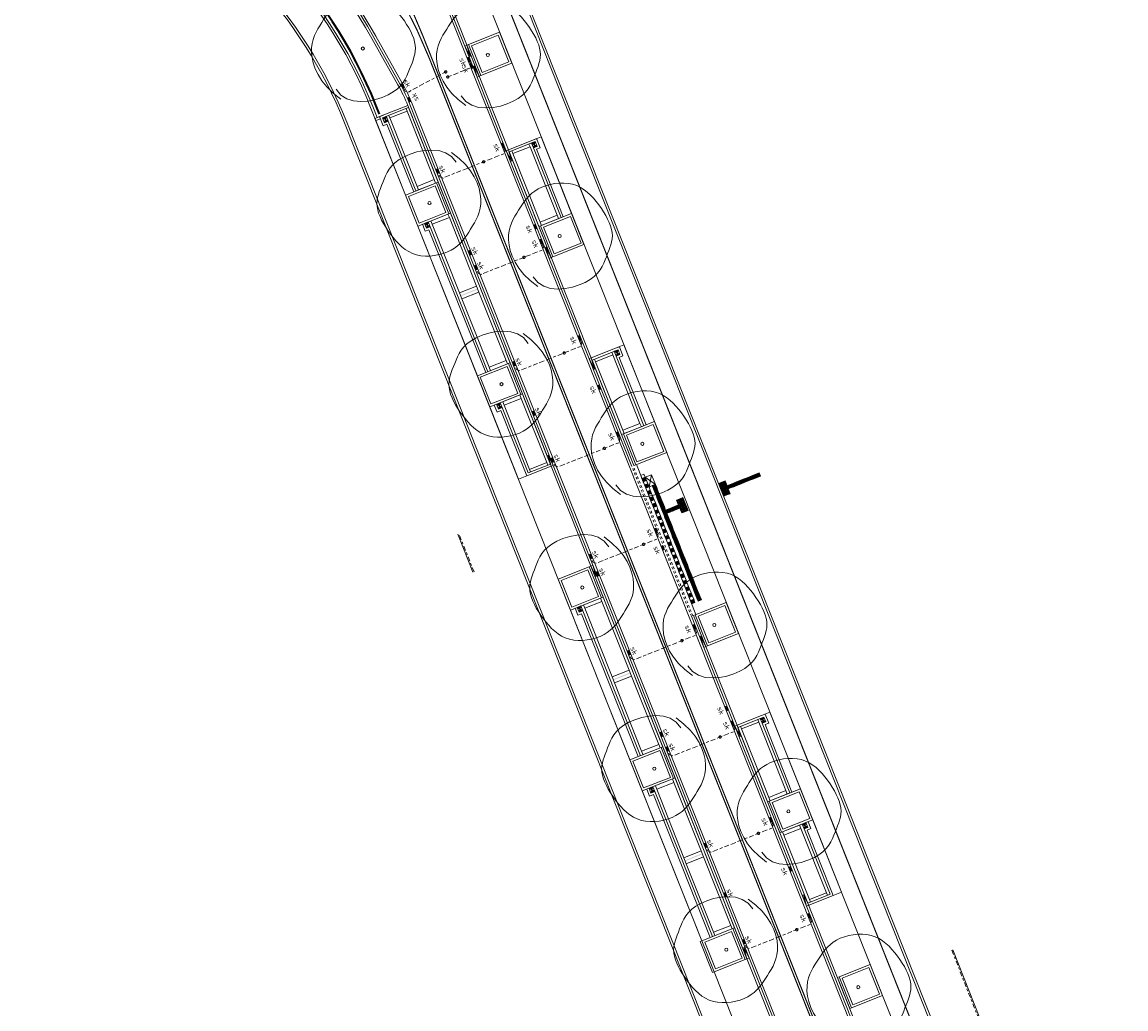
# Model space of a CAD drawing. Header units: metres. Extents: x 196678 to 197613, y 355400 to 356418.
# Tile 36 of 40: x 196729 to 196825, y 356015 to 356101. Entities that reach past the tile are written whole.
import ezdxf
from ezdxf.enums import TextEntityAlignment as Align

# ---------------------------------------------------------------- set-up
doc = ezdxf.new("R2010")
doc.units = ezdxf.units.M
for name, pattern in [('RI-GWA_AANSLUITLEIDING-SO', [23, 4, -1.8, 2.6, -1.8, 4.6, -1.8, 4.6, -1.8]), ('VH-BUSHALTEBAND-SO', [4, 2, -2]), ('VH-OPSLUITBAND-SO', [10, 4, -2, 2, -2]), ('VW-11_STREEP', [2, 1, -1]), ('VW-30270_STREEP', [3, 0.3, -2.7])]:
    doc.linetypes.add(name, pattern=pattern)
for name, color, linetype, lineweight in [('N-WE-GR-BOOM-S', 7, 'Continuous', 18), ('N-WE-RI-GWA_KOLK_STRAATKOLK-450X300-S', 5, 'Continuous', 18), ('N-WE-RI-GWA_KOLK_STRAATKOLK-S', 5, 'Continuous', 18), ('N-WE-RI-GWA_KOLKAANSLUITLEIDING-G', 5, 'RI-GWA_AANSLUITLEIDING-SO', 18), ('N-WE-RI-HWA_KOLK-S', 5, 'Continuous', 18), ('N-WE-VH-GOOT-TEGEL_200x200-G', 5, 'Continuous', 18), ('N-WE-VH-KANTOPSLUITING_ELEMENT_VERLOOPBAND-G', 5, 'Continuous', 18), ('N01-WE-IE-TERREINAFSCHEIDING_KUNSTMATIG_HEKWERK_LAAG_PUBLIEKSAFRASTERING-G', 210, 'IE-TERREINAFSCHEIDING-KUNSTMATIG-PUBLIEKSAFRASTERING', 35), ('N01-WE-MARKERING_BUSHALTE_ZWART-WIT-S', 7, 'Continuous', 18), ('N01-WE-VH-GOOT_TEGEL-G', 5, 'Continuous', 18), ('N01-WE-VH-KANTOPSLUITING_ACHTERKANTBAND-G', 5, 'Continuous', 18), ('N01-WE-VH-KANTOPSLUITING_BUSHALTEBAND-G', 5, 'VH-BUSHALTEBAND-SO', 18), ('N01-WE-VH-KANTOPSLUITING_GELEIDEBAND_50 200-G', 5, 'Continuous', 18), ('N01-WE-VH-KANTOPSLUITING_OPSLUITBAND_100X200-G', 5, 'VH-OPSLUITBAND-SO', 18), ('N01-WE-VH-KANTOPSLUITING_OPSLUITBAND_200X250-G', 5, 'Continuous', 18), ('N01-WE-VH-MATERIAALGRENS-G', 5, 'Continuous', 13), ('N01-WE-VH-VERKEERSTEGEL-S', 7, 'Continuous', 0), ('N01-WE-VH-VERKEERSTEGEL_INSTAPMARKERING-G', 7, 'Continuous', 0), ('N01-WE-VW-MARKERING_LANGS_STREEP_11_010-G', 7, 'VW-11_STREEP', 13), ('N01-WE-VW-MARKERING_LANGS_STREEP_30270_010-G', 7, 'VW-30270_STREEP', 13), ('N02-WE-VH-OPENVERHARDING_STRAATBAKSTEEN_PARKEERVAK-V', 5, 'Continuous', 13)]:
    doc.layers.add(name, color=color, linetype=linetype, lineweight=lineweight)
doc.styles.add('NLCS-ISO-M250-T18', font='NLCS-ISO.ttf', dxfattribs={"height": 0.45})
doc.linetypes.add('IE-TERREINAFSCHEIDING-KUNSTMATIG-PUBLIEKSAFRASTERING', pattern='A,1.5875,-0.635,[133,hekwerk_publieksafrastering.shx,S=0.635,R=0,X=-0.635,Y=0],-0.635,6.35', length=9.2075)

# ---------------------------------------------------------------- blocks, each defined once
blk = doc.blocks.new('SGR-BOOM_09')
blk.add_lwpolyline([(-2.71, 3.84), (-3.39, 3.62), (-3.94, 3.22), (-4.37, 2.7), (-4.68, 2.07), (-4.9, 1.39), (-5.03, 0.69), (-5.08, 0), (-5.06, -0.63), (-4.98, -1.18), (-4.85, -1.66), (-4.68, -2.06), (-4.48, -2.41), (-4.25, -2.72), (-4.01, -2.98), (-3.76, -3.22), (-3.52, -3.45), (-3.28, -3.67), (-3.06, -3.89), (-2.83, -4.09), (-2.6, -4.28), (-2.36, -4.45), (-2.11, -4.6), (-1.85, -4.73), (-1.56, -4.82), (-1.25, -4.88), (-0.91, -4.92), (-0.55, -4.92), (-0.18, -4.9), (0.2, -4.86), (0.6, -4.79), (0.99, -4.71), (1.4, -4.61), (1.79, -4.49), (2.19, -4.36), (2.57, -4.21), (2.94, -4.03), (3.29, -3.83), (3.61, -3.59), (3.91, -3.32), (4.18, -3), (4.41, -2.65), (4.6, -2.26), (4.76, -1.85), (4.88, -1.42), (4.96, -0.99), (5.01, -0.55), (5.02, -0.13), (4.99, 0.27), (4.92, 0.64), (4.83, 0.98), (4.7, 1.31), (4.55, 1.62), (4.38, 1.91), (4.19, 2.2), (3.99, 2.48), (3.79, 2.76), (3.58, 3.04), (3.37, 3.33), (3.13, 3.61), (2.88, 3.87), (2.59, 4.13), (2.27, 4.36), (1.9, 4.56), (1.48, 4.74), (1, 4.87), (0.47, 4.96), (-0.12, 4.99), (-0.75, 4.94), (-1.44, 4.81), (-2.17, 4.58), (-2.94, 4.23), (-3.76, 3.76)])
blk.add_circle((0, 0), 0.15)
blk = doc.blocks.new('SRI-KOLK_STRAAT_450X350-SO')
h = blk.add_hatch(color=256)
h.dxf.hatch_style = 1
h.paths.add_polyline_path([(-1.125, 0), (0, 0.875), (-1.125, 1.75)])
h.paths.add_polyline_path([(1.125, 0), (1.125, 1.75), (0, 0.875)])
for p, q in [((-1.125, 0), (1.125, 1.75)), ((1.125, 0), (-1.125, 1.75))]:
    blk.add_line(p, q)
blk.add_lwpolyline([(-1.125, 0), (1.125, 0), (1.125, 1.75), (-1.125, 1.75)], close=True)
blk = doc.blocks.new('*U161')
blk.add_solid([(0.225, 0), (-0.225, 0), (0.225, -0.2), (-0.225, -0.2)])
at = {"style": 'NLCS-ISO-M250-T18'}
blk.add_attdef('SK', text='', height=0.45, dxfattribs=at).set_placement((0, -1.01), align=Align.BOTTOM_CENTER)
blk = doc.blocks.new('*U162')
blk.add_solid([(0.225, 0), (-0.225, 0), (0.225, -0.2), (-0.225, -0.2)])
at = {"style": 'NLCS-ISO-M250-T18'}
blk.add_attdef('SK', text='', height=0.45, dxfattribs=at).set_placement((0, 0), align=Align.BOTTOM_CENTER)
blk = doc.blocks.new('Boomplantvak 2900x2900')
at = {"layer": 'N01-WE-VH-KANTOPSLUITING_ACHTERKANTBAND-G', "ltscale": 0.2, "flags": 128}
blk.add_lwpolyline([(0.2, -0.2), (2.7, -0.2), (2.7, -2.7), (0.2, -2.7)], close=True, dxfattribs=at)
at = {"layer": 'N01-WE-VH-KANTOPSLUITING_OPSLUITBAND_200X250-G', "ltscale": 0.1, "flags": 128}
blk.add_lwpolyline([(0, 0), (2.9, 0), (2.9, -2.9), (0, -2.9)], close=True, dxfattribs=at)
at = {"layer": 'N01-WE-VH-MATERIAALGRENS-G', "ltscale": 0.2, "flags": 128}
blk.add_lwpolyline([(2.9, -2.9), (2.9, -3.06), (0, -3.06), (0, -2.9)], dxfattribs=at)
blk = doc.blocks.new('*U35')
h = blk.add_hatch(color=253)
h.dxf.hatch_style = 1
h.paths.add_polyline_path([(0.111, -0.279), (0.222, -0.558), (0.5, -0.447), (0.39, -0.168)])
h = blk.add_hatch(color=253)
h.dxf.hatch_style = 1
h.paths.add_polyline_path([(0.332, -0.836), (0.443, -1.115), (0.722, -1.004), (0.611, -0.726)])
h = blk.add_hatch(color=253)
h.dxf.hatch_style = 1
h.paths.add_polyline_path([(0.554, -1.394), (0.665, -1.673), (0.944, -1.562), (0.833, -1.283)])
h = blk.add_hatch(color=253)
h.dxf.hatch_style = 1
h.paths.add_polyline_path([(0.776, -1.952), (0.886, -2.23), (1.165, -2.12), (1.054, -1.841)])
h = blk.add_hatch(color=253)
h.dxf.hatch_style = 1
h.paths.add_polyline_path([(0.997, -2.509), (1.108, -2.788), (1.387, -2.677), (1.276, -2.398)])
h = blk.add_hatch(color=253)
h.dxf.hatch_style = 1
h.paths.add_polyline_path([(1.219, -3.067), (1.329, -3.346), (1.608, -3.235), (1.497, -2.956)])
h = blk.add_hatch(color=253)
h.dxf.hatch_style = 1
h.paths.add_polyline_path([(1.44, -3.624), (1.551, -3.903), (1.83, -3.792), (1.719, -3.514)])
h = blk.add_hatch(color=253)
h.dxf.hatch_style = 1
h.paths.add_polyline_path([(1.662, -4.182), (1.773, -4.461), (2.051, -4.35), (1.941, -4.071)])
h = blk.add_hatch(color=253)
h.dxf.hatch_style = 1
h.paths.add_polyline_path([(1.883, -4.739), (1.994, -5.018), (2.273, -4.907), (2.162, -4.629)])
h = blk.add_hatch(color=253)
h.dxf.hatch_style = 1
h.paths.add_polyline_path([(2.105, -5.297), (2.216, -5.576), (2.495, -5.465), (2.384, -5.186)])
h = blk.add_hatch(color=253)
h.dxf.hatch_style = 1
h.paths.add_polyline_path([(2.327, -5.855), (2.437, -6.133), (2.716, -6.023), (2.605, -5.744)])
h = blk.add_hatch(color=253)
h.dxf.hatch_style = 1
h.paths.add_polyline_path([(2.548, -6.412), (2.659, -6.691), (2.938, -6.58), (2.827, -6.301)])
h = blk.add_hatch(color=253)
h.dxf.hatch_style = 1
h.paths.add_polyline_path([(2.77, -6.97), (2.881, -7.249), (3.159, -7.138), (3.049, -6.859)])
h = blk.add_hatch(color=253)
h.dxf.hatch_style = 1
h.paths.add_polyline_path([(2.991, -7.527), (3.102, -7.806), (3.381, -7.695), (3.27, -7.417)])
h = blk.add_hatch(color=253)
h.dxf.hatch_style = 1
h.paths.add_polyline_path([(3.213, -8.085), (3.324, -8.364), (3.602, -8.253), (3.492, -7.974)])
h = blk.add_hatch(color=253)
h.dxf.hatch_style = 1
h.paths.add_polyline_path([(3.434, -8.643), (3.545, -8.921), (3.824, -8.811), (3.713, -8.532)])
h = blk.add_hatch(color=253)
h.dxf.hatch_style = 1
h.paths.add_polyline_path([(3.656, -9.2), (3.767, -9.479), (4.046, -9.368), (3.935, -9.089)])
h = blk.add_hatch(color=253)
h.dxf.hatch_style = 1
h.paths.add_polyline_path([(3.878, -9.758), (3.988, -10.037), (4.267, -9.926), (4.156, -9.647)])
h = blk.add_hatch(color=253)
h.dxf.hatch_style = 1
h.paths.add_polyline_path([(4.099, -10.315), (4.21, -10.594), (4.489, -10.483), (4.378, -10.205)])
h = blk.add_hatch(color=253)
h.dxf.hatch_style = 1
h.paths.add_polyline_path([(4.321, -10.873), (4.432, -11.152), (4.71, -11.041), (4.6, -10.762)])
at = {"flags": 128}
for points in [[(0, 0), (0.279, 0.111)], [(0.279, 0.111), (0.39, -0.168), (0.111, -0.279), (0, 0)], [(0.39, -0.168), (0.5, -0.447), (0.222, -0.558), (0.111, -0.279)], [(0.5, -0.447), (0.611, -0.726), (0.332, -0.836), (0.222, -0.558)], [(0.611, -0.726), (0.722, -1.004), (0.443, -1.115), (0.332, -0.836)], [(0.722, -1.004), (0.833, -1.283), (0.554, -1.394), (0.443, -1.115)], [(0.833, -1.283), (0.944, -1.562), (0.665, -1.673), (0.554, -1.394)], [(0.944, -1.562), (1.054, -1.841), (0.776, -1.952), (0.665, -1.673)], [(1.054, -1.841), (1.165, -2.12), (0.886, -2.23), (0.776, -1.952)], [(1.165, -2.12), (1.276, -2.398), (0.997, -2.509), (0.886, -2.23)], [(1.276, -2.398), (1.387, -2.677), (1.108, -2.788), (0.997, -2.509)], [(1.387, -2.677), (1.497, -2.956), (1.219, -3.067), (1.108, -2.788)], [(1.497, -2.956), (1.608, -3.235), (1.329, -3.346), (1.219, -3.067)], [(1.608, -3.235), (1.719, -3.514), (1.44, -3.624), (1.329, -3.346)], [(1.719, -3.514), (1.83, -3.792), (1.551, -3.903), (1.44, -3.624)], [(1.83, -3.792), (1.941, -4.071), (1.662, -4.182), (1.551, -3.903)], [(1.941, -4.071), (2.051, -4.35), (1.773, -4.461), (1.662, -4.182)], [(2.051, -4.35), (2.162, -4.629), (1.883, -4.739), (1.773, -4.461)], [(2.162, -4.629), (2.273, -4.907), (1.994, -5.018), (1.883, -4.739)], [(2.273, -4.907), (2.384, -5.186), (2.105, -5.297), (1.994, -5.018)], [(2.384, -5.186), (2.495, -5.465), (2.216, -5.576), (2.105, -5.297)], [(2.495, -5.465), (2.605, -5.744), (2.327, -5.855), (2.216, -5.576)], [(2.605, -5.744), (2.716, -6.023), (2.437, -6.133), (2.327, -5.855)], [(2.716, -6.023), (2.827, -6.301), (2.548, -6.412), (2.437, -6.133)], [(2.827, -6.301), (2.938, -6.58), (2.659, -6.691), (2.548, -6.412)], [(2.938, -6.58), (3.049, -6.859), (2.77, -6.97), (2.659, -6.691)], [(3.049, -6.859), (3.159, -7.138), (2.881, -7.249), (2.77, -6.97)], [(3.159, -7.138), (3.27, -7.417), (2.991, -7.527), (2.881, -7.249)], [(3.27, -7.417), (3.381, -7.695), (3.102, -7.806), (2.991, -7.527)], [(3.381, -7.695), (3.492, -7.974), (3.213, -8.085), (3.102, -7.806)], [(3.492, -7.974), (3.602, -8.253), (3.324, -8.364), (3.213, -8.085)], [(3.602, -8.253), (3.713, -8.532), (3.434, -8.643), (3.324, -8.364)], [(3.713, -8.532), (3.824, -8.811), (3.545, -8.921), (3.434, -8.643)], [(3.824, -8.811), (3.935, -9.089), (3.656, -9.2), (3.545, -8.921)], [(3.935, -9.089), (4.046, -9.368), (3.767, -9.479), (3.656, -9.2)], [(4.046, -9.368), (4.156, -9.647), (3.878, -9.758), (3.767, -9.479)], [(4.156, -9.647), (4.267, -9.926), (3.988, -10.037), (3.878, -9.758)], [(4.267, -9.926), (4.378, -10.205), (4.099, -10.315), (3.988, -10.037)], [(4.378, -10.205), (4.489, -10.483), (4.21, -10.594), (4.099, -10.315)], [(4.489, -10.483), (4.6, -10.762), (4.321, -10.873), (4.21, -10.594)], [(4.6, -10.762), (4.71, -11.041), (4.432, -11.152), (4.321, -10.873)]]:
    blk.add_lwpolyline(points, dxfattribs=at)
blk = doc.blocks.new('SVH-VERKEERSTEGEL_300X300_GELEIDETEGEL')
at = {"flags": 128}
for points in [[(0.12, -0.03), (-0.12, -0.03)], [(0.12, -0.06), (-0.12, -0.06)], [(0.12, -0.09), (-0.12, -0.09)], [(0.12, -0.12), (-0.12, -0.12)], [(0.12, -0.15), (-0.12, -0.15)], [(0.12, -0.18), (-0.12, -0.18)], [(0.12, -0.21), (-0.12, -0.21)], [(0.12, -0.24), (-0.12, -0.24)], [(0.12, -0.27), (-0.12, -0.27)]]:
    blk.add_lwpolyline(points, dxfattribs=at)
blk.add_3dface([(-0.15, -0.3), (0.15, -0.3), (0.15, 0), (-0.15, 0)])
blk = doc.blocks.new('SVH-VERKEERSTEGEL_300X300_NOPPENTEGEL')
for centre in [(-0.075, -0.075), (-0.075, -0.225), (0.075, -0.075), (0.075, -0.225)]:
    blk.add_circle(centre, 0.05)
blk.add_3dface([(-0.15, -0.3), (0.15, -0.3), (0.15, 0), (-0.15, 0)])

msp = doc.modelspace()

# ---------------------------------------------------------------- hatches: boundary and pattern name
at = {"layer": 'N02-WE-VH-OPENVERHARDING_STRAATBAKSTEEN_PARKEERVAK-V'}
h = msp.add_hatch(color=256, dxfattribs=at)
h.dxf.hatch_style = 1
h.paths.add_polyline_path([(196767.556, 356076.778), (196769.043, 356077.369), (196769.013, 356077.444), (196767.526, 356076.853)])
h = msp.add_hatch(color=256, dxfattribs=at)
h.dxf.hatch_style = 1
h.paths.add_polyline_path([(196780.806, 356043.435), (196782.293, 356044.026), (196782.264, 356044.1), (196780.777, 356043.509)])
h = msp.add_hatch(color=256, dxfattribs=at)
h.dxf.hatch_style = 1
h.paths.add_polyline_path([(196787.047, 356027.73), (196788.534, 356028.321), (196788.505, 356028.395), (196787.018, 356027.804)])

# ---------------------------------------------------------------- linework, layer by layer
at = {"layer": 'N-WE-RI-GWA_KOLKAANSLUITLEIDING-G', "ltscale": 0.1, "flags": 128}
for points in [[(196768.339, 356097.122), (196768.449, 356096.843), (196768.337, 356096.584), (196766.428, 356095.825)], [(196762.594, 356094.854), (196762.736, 356094.59), (196763.007, 356094.509), (196766.246, 356096.256)], [(196771.293, 356089.688), (196771.404, 356089.409), (196771.292, 356089.149), (196765.995, 356087.044), (196765.735, 356087.156), (196765.624, 356087.435)], [(196774.617, 356081.324), (196774.727, 356081.045), (196774.615, 356080.785), (196769.318, 356078.68), (196769.058, 356078.792), (196768.948, 356079.071)], [(196777.94, 356072.96), (196778.051, 356072.681), (196777.939, 356072.421), (196772.642, 356070.316), (196772.382, 356070.428), (196772.271, 356070.707)], [(196781.264, 356064.596), (196781.375, 356064.317), (196781.263, 356064.058), (196775.966, 356061.953), (196775.706, 356062.065), (196775.595, 356062.343)], [(196784.588, 356056.232), (196784.699, 356055.954), (196784.587, 356055.694), (196779.289, 356053.589), (196779.03, 356053.701), (196778.919, 356053.98)], [(196787.911, 356047.869), (196788.022, 356047.59), (196787.91, 356047.33), (196782.613, 356045.225), (196782.353, 356045.337), (196782.242, 356045.616)], [(196791.235, 356039.505), (196791.346, 356039.226), (196791.234, 356038.966), (196785.937, 356036.861), (196785.677, 356036.973), (196785.566, 356037.252)], [(196794.559, 356031.141), (196794.67, 356030.862), (196794.558, 356030.602), (196789.26, 356028.497), (196789.001, 356028.609), (196788.89, 356028.888)], [(196797.882, 356022.777), (196797.993, 356022.498), (196797.881, 356022.239), (196792.584, 356020.134), (196792.324, 356020.246), (196792.213, 356020.524)]]:
    msp.add_lwpolyline(points, dxfattribs=at)
at = {"layer": 'N-WE-RI-GWA_KOLKAANSLUITLEIDING-G'}
for centre in [(196766.246, 356096.256), (196766.428, 356095.825), (196769.536, 356088.451), (196773.033, 356080.156), (196776.529, 356071.861), (196780.026, 356063.566), (196783.425, 356055.232), (196786.749, 356046.868), (196790.072, 356038.505), (196793.396, 356030.141), (196796.72, 356021.777)]:
    msp.add_circle(centre, 0.1, dxfattribs=at)
at = {"layer": 'N-WE-VH-GOOT-TEGEL_200x200-G', "ltscale": 0.2, "flags": 128}
msp.add_lwpolyline([(196726.678, 356131.426), (196728.237, 356131.263, -0.02198), (196732.218, 356130.67, -0.01455), (196734.818, 356130.085, -0.098608), (196750.954, 356122.357, -0.054401), (196758.211, 356115.569, -0.083161), (196766.044, 356102.624), (196782.219, 356061.922), (196787.389, 356048.912), (196813.784, 355982.491), (196815.077, 355979.238), (196820.285, 355966.132, 0.049389), (196823.47, 355959.969), (196827.877, 355953.178, -0.045842), (196830.414, 355948.352, -0.003539), (196830.573, 355947.961), (196831.893, 355944.638), (196841.356, 355920.825), (196845.685, 355909.933, -0.049389)], format="xyb", dxfattribs=at)
at = {"layer": 'N-WE-VH-KANTOPSLUITING_ELEMENT_VERLOOPBAND-G', "flags": 128}
for points in [[(196767.896, 356098.506), (196768.082, 356098.58)], [(196768.082, 356098.58), (196768.358, 356097.614), (196767.896, 356098.506)], [(196768.265, 356097.577), (196768.451, 356097.651)], [(196768.784, 356096.815), (196768.598, 356096.741)], [(196769.153, 356095.885), (196768.691, 356096.778), (196768.967, 356095.811)], [(196769.153, 356095.885), (196768.967, 356095.811)], [(196771.508, 356089.418), (196771.694, 356089.492)], [(196771.694, 356089.492), (196771.97, 356088.525), (196771.508, 356089.418)], [(196771.877, 356088.488), (196772.063, 356088.562)], [(196775.039, 356081.072), (196774.854, 356080.998)], [(196775.409, 356080.143), (196774.947, 356081.035), (196775.223, 356080.069)], [(196775.409, 356080.143), (196775.223, 356080.069)], [(196778.69, 356071.345), (196778.876, 356071.419)], [(196778.876, 356071.419), (196779.152, 356070.452), (196778.69, 356071.345)], [(196779.059, 356070.415), (196779.245, 356070.489)], [(196775.22, 356063.017), (196775.034, 356062.943)], [(196775.589, 356062.088), (196775.127, 356062.98), (196775.403, 356062.014)], [(196775.589, 356062.088), (196775.403, 356062.014)], [(196778.845, 356053.352), (196779.031, 356053.426)], [(196779.031, 356053.426), (196779.308, 356052.459), (196778.845, 356053.352)], [(196779.215, 356052.423), (196779.401, 356052.496)], [(196788.463, 356047.294), (196788.277, 356047.22)], [(196788.832, 356046.364), (196788.37, 356047.257), (196788.646, 356046.291)], [(196788.832, 356046.364), (196788.646, 356046.291)], [(196791.361, 356039.458), (196791.547, 356039.532)], [(196791.547, 356039.532), (196791.823, 356038.566), (196791.361, 356039.458)], [(196791.731, 356038.529), (196791.916, 356038.603)], [(196797.389, 356024.83), (196797.203, 356024.756)], [(196797.758, 356023.901), (196797.296, 356024.793), (196797.573, 356023.827)], [(196797.758, 356023.901), (196797.573, 356023.827)], [(196792.215, 356020.25), (196792.029, 356020.177)], [(196792.584, 356019.321), (196792.122, 356020.213), (196792.398, 356019.247)], [(196792.584, 356019.321), (196792.398, 356019.247)]]:
    msp.add_lwpolyline(points, dxfattribs=at)
at = {"layer": 'N01-WE-IE-TERREINAFSCHEIDING_KUNSTMATIG_HEKWERK_LAAG_PUBLIEKSAFRASTERING-G', "ltscale": 0.2, "flags": 128}
msp.add_lwpolyline([(196760.498, 356092.59), (196760.192, 356093.359, 0.204175), (196737.837, 356115.908, 0.096364), (196731.28, 356117.202)], format="xyb", dxfattribs=at)
at = {"layer": 'N01-WE-VH-GOOT_TEGEL-G', "ltscale": 0.2, "flags": 128}
msp.add_lwpolyline([(196753.897, 356107.847, -0.062892), (196760.19, 356099.349), (196762.449, 356095.328, -0.033399), (196763.323, 356093.497), (196806.198, 355985.603), (196822.284, 355945.124), (196826.31, 355934.995), (196834.231, 355915.061)], format="xyb", dxfattribs=at)
at = {"layer": 'N01-WE-VH-KANTOPSLUITING_ACHTERKANTBAND-G', "ltscale": 0.2, "flags": 128}
for points in [[(196760.832, 356092.507), (196760.293, 356092.293), (196759.914, 356093.248, 0.204175), (196737.724, 356115.631, 0.151324), (196727.584, 356116.51, -0.584568), (196725.5, 356118.855, 0.008341), (196725.796, 356119.765, -0.336308), (196726.581, 356120.33)], [(196726.581, 356120.33, -0.019886), (196727.755, 356120.254, -0.021459), (196731.303, 356119.728, -0.005956), (196732.279, 356119.528, -0.214424), (196759.842, 356099.153), (196762.101, 356095.132, -0.033399), (196762.951, 356093.349)], [(196788.408, 356064.382), (196772.896, 356103.416, 0.084267), (196763.296, 356119.202, 0.084267)], [(196782.591, 356062.07), (196766.416, 356102.772, 0.083161), (196758.514, 356115.83, 0.083161)], [(196801.695, 355980.526), (196757.463, 356091.833, 0.189136), (196737.602, 356113.062, 0.116593), (196730.946, 356114.499)]]:
    msp.add_lwpolyline(points, format="xyb", dxfattribs=at)
for points in [[(196763.476, 356085.853), (196761.146, 356091.717), (196760.821, 356091.588), (196760.507, 356092.378), (196762.951, 356093.349)], [(196762.951, 356093.349), (196805.827, 355985.455)], [(196776.457, 356083.68), (196774.126, 356089.544), (196774.452, 356089.673), (196774.138, 356090.463), (196773.812, 356090.334)], [(196773.812, 356090.334), (196773.812, 356090.334), (196771.694, 356089.492)], [(196766.666, 356084), (196771.836, 356070.99)], [(196764.222, 356083.029), (196764.462, 356082.425), (196764.787, 356082.554), (196769.717, 356070.148)], [(196780.994, 356072.261), (196780.994, 356072.261), (196778.876, 356071.419)], [(196783.639, 356065.607), (196781.308, 356071.471), (196781.634, 356071.6), (196781.32, 356072.39), (196780.994, 356072.261)], [(196770.463, 356067.324), (196770.703, 356066.72), (196771.028, 356066.849), (196773.285, 356061.171), (196775.404, 356062.013)], [(196793.578, 356051.371), (196788.408, 356064.382)], [(196768.611, 356052.815), (196767.297, 356056.114)], [(196821.266, 355981.698), (196793.578, 356051.371)], [(196779.916, 356050.657), (196785.086, 356037.647)], [(196777.472, 356049.686), (196777.712, 356049.082), (196778.038, 356049.211), (196782.968, 356036.805)], [(196814.156, 355982.639), (196787.761, 356049.059)], [(196793.666, 356040.374), (196793.666, 356040.374), (196791.547, 356039.532)], [(196796.31, 356033.72), (196793.98, 356039.584), (196794.305, 356039.713), (196793.991, 356040.503), (196793.666, 356040.374)], [(196786.157, 356034.952), (196791.328, 356021.941)], [(196783.713, 356033.98), (196783.953, 356033.376), (196784.279, 356033.505), (196789.209, 356021.099)], [(196797.706, 356031.154), (196797.946, 356030.55), (196797.621, 356030.421), (196799.877, 356024.743), (196797.758, 356023.901)], [(196810.279, 356020.021), (196813.04, 356012.982), (196815.06, 356008.005)]]:
    msp.add_lwpolyline(points, dxfattribs=at)
at = {"layer": 'N01-WE-VH-KANTOPSLUITING_ACHTERKANTBAND-G', "ltscale": 0.1, "flags": 128}
msp.add_lwpolyline([(196787.975, 356049.144), (196782.805, 356062.155)], dxfattribs=at)
at = {"layer": 'N01-WE-VH-KANTOPSLUITING_BUSHALTEBAND-G', "ltscale": 0.1, "flags": 128}
for points in [[(196787.575, 356048.986), (196782.405, 356061.996)], [(196787.696, 356049.034), (196782.526, 356062.044)]]:
    msp.add_lwpolyline(points, dxfattribs=at)
at = {"layer": 'N01-WE-VH-KANTOPSLUITING_GELEIDEBAND_50 200-G', "ltscale": 0.2, "flags": 128}
for points in [[(196732.321, 356119.723, -0.214424), (196760.016, 356099.251), (196762.275, 356095.23, -0.033399), (196763.137, 356093.423), (196775.589, 356062.087)], [(196800.753, 355983.439), (196757.649, 356091.907, 0.189136), (196737.688, 356113.242, 0.116593), (196730.942, 356114.699)]]:
    msp.add_lwpolyline(points, format="xyb", dxfattribs=at)
for points in [[(196768.967, 356095.811), (196767.896, 356098.506)], [(196763.662, 356085.927), (196761.258, 356091.977), (196760.933, 356091.848), (196760.767, 356092.266), (196763.025, 356093.163)], [(196788.222, 356064.308), (196777.325, 356091.73)], [(196773.867, 356089.656), (196774.192, 356089.785), (196774.026, 356090.203), (196771.767, 356089.306)], [(196776.271, 356083.606), (196773.867, 356089.656)], [(196775.223, 356080.069), (196771.508, 356089.418)], [(196764.408, 356083.103), (196764.574, 356082.685), (196764.899, 356082.814), (196769.903, 356070.222)], [(196782.405, 356061.996), (196778.69, 356071.345)], [(196781.049, 356071.583), (196781.374, 356071.712), (196781.208, 356072.13), (196778.95, 356071.233)], [(196783.453, 356065.533), (196781.049, 356071.583)], [(196770.649, 356067.397), (196770.815, 356066.979), (196771.14, 356067.109), (196773.397, 356061.431), (196775.33, 356062.199)], [(196779.031, 356053.426), (196792.584, 356019.32)], [(196819.078, 355986.662), (196793.393, 356051.297)], [(196777.658, 356049.76), (196777.824, 356049.341), (196778.15, 356049.471), (196783.153, 356036.878)], [(196788.646, 356046.291), (196787.575, 356048.986)], [(196793.72, 356039.696), (196794.045, 356039.825), (196793.879, 356040.243), (196791.621, 356039.346)], [(196796.124, 356033.646), (196793.72, 356039.696)], [(196797.573, 356023.827), (196791.361, 356039.458)], [(196783.899, 356034.054), (196784.065, 356033.636), (196784.391, 356033.765), (196789.395, 356021.173)], [(196797.52, 356031.08), (196797.687, 356030.662), (196797.361, 356030.533), (196799.618, 356024.855), (196797.685, 356024.087)]]:
    msp.add_lwpolyline(points, dxfattribs=at)
at = {"layer": 'N01-WE-VH-KANTOPSLUITING_OPSLUITBAND_100X200-G', "ltscale": 0.1, "flags": 128}
for points in [[(196768.704, 356052.852), (196767.389, 356056.151)], [(196810.186, 356019.985), (196812.948, 356012.945), (196814.968, 356007.967)]]:
    msp.add_lwpolyline(points, dxfattribs=at)
at = {"layer": 'N01-WE-VH-KANTOPSLUITING_OPSLUITBAND_200X250-G', "ltscale": 0.1, "flags": 128}
for points in [[(196760.581, 356092.192), (196760.181, 356092.033), (196759.728, 356093.174, 0.204175), (196737.649, 356115.445, 0.151324), (196727.627, 356116.315, -0.584568), (196725.311, 356118.92, 0.008341), (196725.605, 356119.824, -0.33613), (196726.585, 356120.53, -0.33613)], [(196777.325, 356091.73), (196774.779, 356098.138), (196772.71, 356103.343, 0.057592), (196766.73, 356114.465)], [(196767.896, 356098.506), (196766.23, 356102.698, 0.051523), (196761.854, 356111.08, 0.051523)]]:
    msp.add_lwpolyline(points, format="xyb", dxfattribs=at)
for points in [[(196771.508, 356089.418), (196768.967, 356095.811)], [(196778.69, 356071.345), (196775.223, 356080.069)], [(196793.393, 356051.297), (196788.222, 356064.308)], [(196775.589, 356062.087), (196779.031, 356053.426)], [(196791.361, 356039.458), (196788.646, 356046.291)], [(196803.823, 356008.098), (196797.573, 356023.827)], [(196792.584, 356019.32), (196796.056, 356010.583)]]:
    msp.add_lwpolyline(points, dxfattribs=at)
at = {"layer": 'N01-WE-VH-MATERIAALGRENS-G', "ltscale": 0.2, "flags": 128}
msp.add_lwpolyline([(196815.219, 355988.249), (196769.922, 356102.235, 0.144449), (196751.758, 356125.392)], format="xyb", dxfattribs=at)
for points in [[(196760.832, 356092.507), (196760.107, 356092.219)], [(196761.403, 356092.261), (196761.315, 356092.484)], [(196762.89, 356092.852), (196762.802, 356093.075)], [(196763.025, 356093.163), (196765.595, 356086.695)], [(196762.751, 356085.565), (196760.107, 356092.219)], [(196760.181, 356092.033), (196874.703, 355803.846)], [(196773.812, 356090.334), (196774.537, 356090.622)], [(196777.181, 356083.968), (196774.537, 356090.622)], [(196773.566, 356089.762), (196773.477, 356089.985)], [(196771.767, 356089.306), (196774.338, 356082.838)], [(196772.079, 356089.171), (196771.991, 356089.394)], [(196763.662, 356085.927), (196765.595, 356086.695)], [(196765.254, 356086.904), (196765.372, 356086.607)], [(196762.751, 356085.565), (196763.476, 356085.853)], [(196763.767, 356086.313), (196763.885, 356086.016)], [(196763.822, 356082.87), (196766.666, 356084)], [(196766.561, 356083.614), (196766.443, 356083.912)], [(196775.93, 356083.815), (196776.048, 356083.517)], [(196777.181, 356083.968), (196776.457, 356083.68)], [(196763.822, 356082.87), (196768.992, 356069.86)], [(196764.956, 356083.321), (196765.074, 356083.023)], [(196776.271, 356083.606), (196774.338, 356082.838)], [(196774.443, 356083.224), (196774.561, 356082.926)], [(196767.438, 356077.076), (196767.645, 356076.555)], [(196768.925, 356077.667), (196769.131, 356077.146)], [(196780.994, 356072.261), (196781.719, 356072.549)], [(196784.364, 356065.895), (196781.719, 356072.549)], [(196778.95, 356071.233), (196781.52, 356064.765)], [(196779.261, 356071.098), (196779.173, 356071.321)], [(196780.748, 356071.689), (196780.659, 356071.912)], [(196768.992, 356069.86), (196771.836, 356070.99)], [(196770.008, 356070.608), (196770.126, 356070.31)], [(196771.495, 356071.199), (196771.613, 356070.901)], [(196770.063, 356067.165), (196770.788, 356067.453)], [(196770.974, 356067.527), (196772.907, 356068.295)], [(196771.315, 356067.318), (196771.197, 356067.615)], [(196772.802, 356067.909), (196772.684, 356068.206)], [(196775.33, 356062.199), (196772.907, 356068.295)], [(196770.063, 356067.165), (196772.56, 356060.883)], [(196783.453, 356065.533), (196781.52, 356064.765)], [(196783.112, 356065.742), (196783.23, 356065.444)], [(196784.364, 356065.895), (196783.639, 356065.607)], [(196781.625, 356065.151), (196781.743, 356064.853)], [(196773.531, 356061.742), (196773.62, 356061.519)], [(196775.018, 356062.333), (196775.107, 356062.11)], [(196772.56, 356060.883), (196773.285, 356061.171)], [(196777.073, 356049.527), (196779.916, 356050.657)], [(196779.811, 356050.271), (196779.693, 356050.568)], [(196777.073, 356049.527), (196782.243, 356036.517)], [(196778.206, 356049.977), (196778.325, 356049.68)], [(196780.688, 356043.732), (196780.895, 356043.212)], [(196782.175, 356044.323), (196782.382, 356043.803)], [(196793.666, 356040.374), (196794.391, 356040.662)], [(196797.035, 356034.008), (196794.391, 356040.662)], [(196793.42, 356039.802), (196793.331, 356040.026)], [(196791.621, 356039.346), (196794.191, 356032.878)], [(196791.933, 356039.212), (196791.844, 356039.435)], [(196784.745, 356037.855), (196784.863, 356037.558)], [(196782.243, 356036.517), (196785.086, 356037.647)], [(196783.258, 356037.264), (196783.377, 356036.967)], [(196783.314, 356033.822), (196786.157, 356034.952)], [(196786.053, 356034.566), (196785.934, 356034.863)], [(196784.447, 356034.272), (196784.566, 356033.975)], [(196795.783, 356033.855), (196795.901, 356033.558)], [(196797.035, 356034.008), (196796.31, 356033.72)], [(196783.314, 356033.822), (196788.484, 356020.811)], [(196796.124, 356033.646), (196794.191, 356032.878)], [(196794.296, 356033.264), (196794.414, 356032.967)], [(196798.106, 356031.313), (196797.381, 356031.025)], [(196798.106, 356031.313), (196800.602, 356025.031)], [(196797.195, 356030.951), (196795.262, 356030.183)], [(196797.685, 356024.087), (196795.262, 356030.183)], [(196795.603, 356029.974), (196795.485, 356030.272)], [(196797.09, 356030.565), (196796.972, 356030.863)], [(196788.416, 356028.618), (196788.623, 356028.098)], [(196786.929, 356028.027), (196787.136, 356027.507)], [(196797.819, 356024.398), (196797.908, 356024.175)], [(196799.306, 356024.989), (196799.394, 356024.766)], [(196800.602, 356025.031), (196799.877, 356024.743)], [(196788.484, 356020.811), (196791.328, 356021.941)], [(196789.499, 356021.559), (196789.618, 356021.262)], [(196790.986, 356022.15), (196791.105, 356021.853)]]:
    msp.add_lwpolyline(points, dxfattribs=at)
for points in [[(196761.403, 356092.261), (196763.767, 356086.313), (196765.254, 356086.904), (196762.89, 356092.852)], [(196773.566, 356089.762), (196775.93, 356083.815), (196774.443, 356083.224), (196772.079, 356089.171)], [(196767.438, 356077.076), (196765.074, 356083.023), (196766.561, 356083.614), (196768.925, 356077.667)], [(196767.645, 356076.555), (196770.008, 356070.608), (196771.495, 356071.199), (196769.131, 356077.146)], [(196780.748, 356071.689), (196783.112, 356065.742), (196781.625, 356065.151), (196779.261, 356071.098)], [(196773.531, 356061.742), (196771.315, 356067.318), (196772.802, 356067.909), (196775.018, 356062.333)], [(196780.688, 356043.732), (196778.325, 356049.68), (196779.811, 356050.271), (196782.175, 356044.323)], [(196780.895, 356043.212), (196783.258, 356037.264), (196784.745, 356037.855), (196782.382, 356043.803)], [(196793.42, 356039.802), (196795.783, 356033.855), (196794.296, 356033.264), (196791.933, 356039.212)], [(196786.929, 356028.027), (196784.566, 356033.975), (196786.053, 356034.566), (196788.416, 356028.618)], [(196799.306, 356024.989), (196797.09, 356030.565), (196795.603, 356029.974), (196797.819, 356024.398)], [(196787.136, 356027.507), (196789.499, 356021.559), (196790.986, 356022.15), (196788.623, 356028.098)]]:
    msp.add_lwpolyline(points, close=True, dxfattribs=at)
at = {"layer": 'N01-WE-VH-VERKEERSTEGEL_INSTAPMARKERING-G', "flags": 128}
msp.add_lwpolyline([(196784.453, 356060.443), (196783.896, 356060.221), (196783.563, 356061.057), (196784.121, 356061.279)], close=True, dxfattribs=at)
for points in [[(196783.563, 356061.057), (196784.453, 356060.443)], [(196784.121, 356061.279), (196783.896, 356060.221)]]:
    msp.add_lwpolyline(points, dxfattribs=at)
at = {"layer": 'N01-WE-VW-MARKERING_LANGS_STREEP_11_010-G', "flags": 128}
msp.add_lwpolyline([(196761.092, 356104.745, 0.1, 0.1, -0.046836), (196764.835, 356097.41, 0.1, 0.1, 0), (196822.723, 355951.737, 0, 0, 0)], format="xyseb", dxfattribs=at)
at = {"layer": 'N01-WE-VW-MARKERING_LANGS_STREEP_11_010-G', "const_width": 0.1, "flags": 128}
msp.add_lwpolyline([(196824.311, 355952.519), (196821.856, 355956.301, -0.049389), (196818.69, 355962.429), (196765.02, 356097.484), (196764.26, 356099.398, 0.034465), (196761.584, 356104.979, 0.034186)], format="xyb", dxfattribs=at)
at = {"layer": 'N01-WE-VW-MARKERING_LANGS_STREEP_30270_010-G', "const_width": 0.1, "flags": 128}
msp.add_lwpolyline([(196913.694, 355773.946, -0.140591), (196889.594, 355805.153), (196852.903, 355897.481, -0.049389), (196851.272, 355903.164), (196850.882, 355905.294, 0.049389), (196849.251, 355910.977), (196828.545, 355963.082, 0.049323), (196825.835, 355968.328), (196824.647, 355970.16, -0.049323), (196821.937, 355975.406), (196771.316, 356102.789, 0.209036), (196740.858, 356132.944), (196734.46, 356135.413)], format="xyb", dxfattribs=at)

# ---------------------------------------------------------------- block references
for p, rotation in [((196770.926, 356099.71), 291.6723232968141), ((196763.822, 356082.87), 111.67), ((196777.181, 356083.968), 291.6723232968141), ((196770.063, 356067.165), 111.67), ((196784.364, 356065.895), 291.6723232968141), ((196777.073, 356049.527), 111.67), ((196790.605, 356050.189), 291.6723232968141), ((196783.314, 356033.822), 111.67), ((196797.035, 356034.008), 291.6723232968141), ((196791.179, 356021.882), 291.6723232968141), ((196789.555, 356018.116), 111.67), ((196803.099, 356018.749), 291.6723232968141)]:
    msp.add_blockref('Boomplantvak 2900x2900', p, dxfattribs=dict(rotation=rotation))
at = {"layer": 'N-WE-GR-BOOM-S'}
for p, xscale, yscale, zscale, rotation in [((196759.049, 356098.289), 0.9000000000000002, 0.9000000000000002, 0.9000000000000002, 111.6722829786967), ((196769.899, 356097.731), 0.9000000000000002, 0.9000000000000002, 0.9000000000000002, 111.6722829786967), ((196764.842, 356084.868), 0.9, 0.9, 0.9, 291.6722829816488), ((196776.147, 356082.007), 0.9000000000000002, 0.9000000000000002, 0.9000000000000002, 111.6722829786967), ((196771.09, 356069.144), 0.9, 0.9, 0.9, 291.6722829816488), ((196783.319, 356063.96), 0.9000000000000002, 0.9000000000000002, 0.9000000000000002, 111.6722829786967), ((196778.107, 356051.487), 0.9, 0.9, 0.9, 291.6722829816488), ((196789.568, 356048.236), 0.9000000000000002, 0.9000000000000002, 0.9000000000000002, 111.6722829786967), ((196784.355, 356035.763), 0.9, 0.9, 0.9, 291.6722829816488), ((196796.001, 356032.048), 0.9, 0.9, 0.9, 111.6722829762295), ((196790.604, 356020.04), 0.9, 0.9, 0.9, 291.6722829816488), ((196802.065, 356016.788), 0.9, 0.9, 0.9, 111.6722829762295)]:
    msp.add_blockref('SGR-BOOM_09', p, dxfattribs=dict(at, xscale=xscale, yscale=yscale, zscale=zscale, rotation=rotation))
at = {"layer": 'N-WE-RI-GWA_KOLK_STRAATKOLK-450X300-S'}
for name, p, rotation in [('*U161', (196768.579, 356096.787), 291.6722976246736), ('*U161', (196762.978, 356093.807), 113.260229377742), ('*U161', (196774.119, 356082.847), 291.6722976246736), ('*U162', (196768.45, 356080.594), 291.6723232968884), ('*U161', (196779.658, 356068.907), 291.6722976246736), ('*U162', (196773.989, 356066.655), 291.6723232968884), ('*U161', (196785.198, 356054.968), 291.6722976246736), ('*U162', (196779.529, 356052.715), 291.6723232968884), ('*U161', (196790.737, 356041.028), 291.6722976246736), ('*U162', (196785.068, 356038.775), 291.6723232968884), ('*U161', (196796.277, 356027.088), 291.6722976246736), ('*U162', (196790.608, 356024.836), 291.6723232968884)]:
    msp.add_blockref(name, p, dxfattribs=dict(at, rotation=rotation)).add_auto_attribs({'SK': 'sk'})
at = {"layer": 'N-WE-RI-GWA_KOLK_STRAATKOLK-S'}
for name, p, rotation in [('*U161', (196768.348, 356097.368), 291.6722976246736), ('*U162', (196762.575, 356095.1), 298.3427003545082), ('*U161', (196771.303, 356089.934), 291.6722976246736), ('*U162', (196765.634, 356087.681), 291.6723232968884), ('*U161', (196774.627, 356081.57), 291.6722976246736), ('*U162', (196768.958, 356079.317), 291.6723232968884), ('*U161', (196777.95, 356073.206), 291.6722976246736), ('*U162', (196772.281, 356070.953), 291.6723232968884), ('*U161', (196781.274, 356064.842), 291.6722976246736), ('*U162', (196775.605, 356062.589), 291.6723232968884), ('*U161', (196784.598, 356056.478), 291.6722976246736), ('*U162', (196778.929, 356054.226), 291.6723232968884), ('*U161', (196787.921, 356048.115), 291.6722976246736), ('*U162', (196782.252, 356045.862), 291.6723232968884), ('*U161', (196791.245, 356039.751), 291.6722976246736), ('*U162', (196785.576, 356037.498), 291.6723232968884), ('*U161', (196794.569, 356031.387), 291.6722976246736), ('*U162', (196788.9, 356029.134), 291.6723232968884), ('*U161', (196797.892, 356023.023), 291.6722976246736), ('*U162', (196792.223, 356020.77), 291.6723232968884)]:
    msp.add_blockref(name, p, dxfattribs=dict(at, rotation=rotation)).add_auto_attribs({'SK': 'sk'})
at = {"layer": 'N-WE-RI-HWA_KOLK-S', "xscale": 0.2, "yscale": 0.2, "zscale": 0.2, "rotation": 291.672297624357}
for p in [(196760.85, 356092.057), (196773.784, 356089.865), (196764.491, 356082.894), (196780.966, 356071.792), (196770.732, 356067.188), (196777.741, 356049.55), (196793.637, 356039.905), (196783.982, 356033.845), (196797.278, 356030.742)]:
    msp.add_blockref('SRI-KOLK_STRAAT_450X350-SO', p, dxfattribs=at)
at = {"layer": 'N01-WE-MARKERING_BUSHALTE_ZWART-WIT-S'}
msp.add_blockref('*U35', (196783.174, 356061.225), dxfattribs=at)
at = {"layer": 'N01-WE-VH-VERKEERSTEGEL-S'}
for name, p, rotation in [('SVH-VERKEERSTEGEL_300X300_NOPPENTEGEL', (196790.554, 356060.607), 291.6722973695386), ('SVH-VERKEERSTEGEL_300X300_GELEIDETEGEL', (196791.751, 356060.437), 201.6723232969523), ('SVH-VERKEERSTEGEL_300X300_GELEIDETEGEL', (196792.03, 356060.548), 201.6723232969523), ('SVH-VERKEERSTEGEL_300X300_GELEIDETEGEL', (196792.309, 356060.659), 201.6723232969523), ('SVH-VERKEERSTEGEL_300X300_GELEIDETEGEL', (196792.587, 356060.77), 201.6723232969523), ('SVH-VERKEERSTEGEL_300X300_GELEIDETEGEL', (196792.866, 356060.88), 201.6723232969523), ('SVH-VERKEERSTEGEL_300X300_GELEIDETEGEL', (196793.145, 356060.991), 201.6723232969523), ('SVH-VERKEERSTEGEL_300X300_GELEIDETEGEL', (196793.424, 356061.102), 201.6723232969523), ('SVH-VERKEERSTEGEL_300X300_GELEIDETEGEL', (196784.509, 356060.303), 291.6722976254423), ('SVH-VERKEERSTEGEL_300X300_GELEIDETEGEL', (196784.62, 356060.024), 291.6722976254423), ('SVH-VERKEERSTEGEL_300X300_GELEIDETEGEL', (196784.73, 356059.746), 291.6722976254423), ('SVH-VERKEERSTEGEL_300X300_NOPPENTEGEL', (196790.275, 356060.496), 291.6722973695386), ('SVH-VERKEERSTEGEL_300X300_NOPPENTEGEL', (196790.386, 356060.217), 291.6722973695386), ('SVH-VERKEERSTEGEL_300X300_NOPPENTEGEL', (196790.497, 356059.939), 291.6722973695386), ('SVH-VERKEERSTEGEL_300X300_NOPPENTEGEL', (196790.607, 356059.66), 291.6722973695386), ('SVH-VERKEERSTEGEL_300X300_NOPPENTEGEL', (196790.665, 356060.328), 291.6722973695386), ('SVH-VERKEERSTEGEL_300X300_NOPPENTEGEL', (196790.775, 356060.049), 291.6722973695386), ('SVH-VERKEERSTEGEL_300X300_NOPPENTEGEL', (196790.886, 356059.771), 291.6722973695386), ('SVH-VERKEERSTEGEL_300X300_GELEIDETEGEL', (196790.915, 356060.105), 201.6723232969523), ('SVH-VERKEERSTEGEL_300X300_GELEIDETEGEL', (196791.194, 356060.216), 201.6723232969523), ('SVH-VERKEERSTEGEL_300X300_GELEIDETEGEL', (196791.472, 356060.327), 201.6723232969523), ('SVH-VERKEERSTEGEL_300X300_GELEIDETEGEL', (196784.841, 356059.467), 291.6722976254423), ('SVH-VERKEERSTEGEL_300X300_GELEIDETEGEL', (196784.952, 356059.188), 291.6722976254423), ('SVH-VERKEERSTEGEL_300X300_GELEIDETEGEL', (196785.063, 356058.909), 291.6722976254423), ('SVH-VERKEERSTEGEL_300X300_GELEIDETEGEL', (196785.174, 356058.63), 291.6722976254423), ('SVH-VERKEERSTEGEL_300X300_NOPPENTEGEL', (196786.623, 356059.045), 291.6722973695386), ('SVH-VERKEERSTEGEL_300X300_NOPPENTEGEL', (196786.734, 356058.766), 291.6722973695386), ('SVH-VERKEERSTEGEL_300X300_NOPPENTEGEL', (196786.902, 356059.156), 291.6722973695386), ('SVH-VERKEERSTEGEL_300X300_NOPPENTEGEL', (196787.012, 356058.877), 291.6722973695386), ('SVH-VERKEERSTEGEL_300X300_GELEIDETEGEL', (196785.284, 356058.352), 291.6722976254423), ('SVH-VERKEERSTEGEL_300X300_NOPPENTEGEL', (196785.394, 356058.072), 291.6722973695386), ('SVH-VERKEERSTEGEL_300X300_GELEIDETEGEL', (196785.506, 356057.794), 291.6722976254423), ('SVH-VERKEERSTEGEL_300X300_GELEIDETEGEL', (196785.59, 356057.989), 201.6723232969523), ('SVH-VERKEERSTEGEL_300X300_GELEIDETEGEL', (196785.869, 356058.1), 201.6723232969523), ('SVH-VERKEERSTEGEL_300X300_GELEIDETEGEL', (196786.147, 356058.21), 201.6723232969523), ('SVH-VERKEERSTEGEL_300X300_GELEIDETEGEL', (196786.426, 356058.321), 201.6723232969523), ('SVH-VERKEERSTEGEL_300X300_NOPPENTEGEL', (196786.844, 356058.487), 291.6722973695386), ('SVH-VERKEERSTEGEL_300X300_NOPPENTEGEL', (196786.955, 356058.209), 291.6722973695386), ('SVH-VERKEERSTEGEL_300X300_NOPPENTEGEL', (196787.123, 356058.598), 291.6722973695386), ('SVH-VERKEERSTEGEL_300X300_NOPPENTEGEL', (196787.234, 356058.319), 291.6722973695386), ('SVH-VERKEERSTEGEL_300X300_GELEIDETEGEL', (196785.617, 356057.515), 291.6722976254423), ('SVH-VERKEERSTEGEL_300X300_GELEIDETEGEL', (196785.727, 356057.236), 291.6722976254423), ('SVH-VERKEERSTEGEL_300X300_GELEIDETEGEL', (196785.838, 356056.958), 291.6722976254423), ('SVH-VERKEERSTEGEL_300X300_GELEIDETEGEL', (196785.949, 356056.679), 291.6722976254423), ('SVH-VERKEERSTEGEL_300X300_GELEIDETEGEL', (196786.06, 356056.4), 291.6722976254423), ('SVH-VERKEERSTEGEL_300X300_GELEIDETEGEL', (196786.171, 356056.121), 291.6722976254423), ('SVH-VERKEERSTEGEL_300X300_GELEIDETEGEL', (196786.281, 356055.842), 291.6722976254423), ('SVH-VERKEERSTEGEL_300X300_GELEIDETEGEL', (196786.392, 356055.564), 291.6722976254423), ('SVH-VERKEERSTEGEL_300X300_GELEIDETEGEL', (196786.503, 356055.285), 291.6722976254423), ('SVH-VERKEERSTEGEL_300X300_GELEIDETEGEL', (196786.614, 356055.006), 291.6722976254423), ('SVH-VERKEERSTEGEL_300X300_GELEIDETEGEL', (196786.725, 356054.727), 291.6722976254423), ('SVH-VERKEERSTEGEL_300X300_GELEIDETEGEL', (196786.835, 356054.449), 291.6722976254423), ('SVH-VERKEERSTEGEL_300X300_GELEIDETEGEL', (196786.946, 356054.17), 291.6722976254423), ('SVH-VERKEERSTEGEL_300X300_GELEIDETEGEL', (196787.057, 356053.891), 291.6722976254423), ('SVH-VERKEERSTEGEL_300X300_GELEIDETEGEL', (196787.168, 356053.612), 291.6722976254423), ('SVH-VERKEERSTEGEL_300X300_GELEIDETEGEL', (196787.279, 356053.333), 291.6722976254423), ('SVH-VERKEERSTEGEL_300X300_GELEIDETEGEL', (196787.389, 356053.055), 291.6722976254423), ('SVH-VERKEERSTEGEL_300X300_GELEIDETEGEL', (196787.5, 356052.776), 291.6722976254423), ('SVH-VERKEERSTEGEL_300X300_GELEIDETEGEL', (196787.611, 356052.497), 291.6722976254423), ('SVH-VERKEERSTEGEL_300X300_GELEIDETEGEL', (196787.722, 356052.218), 291.6722976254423), ('SVH-VERKEERSTEGEL_300X300_GELEIDETEGEL', (196787.832, 356051.939), 291.6722976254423), ('SVH-VERKEERSTEGEL_300X300_GELEIDETEGEL', (196787.943, 356051.661), 291.6722976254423), ('SVH-VERKEERSTEGEL_300X300_GELEIDETEGEL', (196788.054, 356051.382), 291.6722976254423), ('SVH-VERKEERSTEGEL_300X300_GELEIDETEGEL', (196788.165, 356051.103), 291.6722976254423), ('SVH-VERKEERSTEGEL_300X300_GELEIDETEGEL', (196788.276, 356050.824), 291.6722976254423), ('SVH-VERKEERSTEGEL_300X300_NOPPENTEGEL', (196788.386, 356050.545), 291.6722973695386)]:
    msp.add_blockref(name, p, dxfattribs=dict(at, rotation=rotation))

doc.saveas('drawing.dxf')
